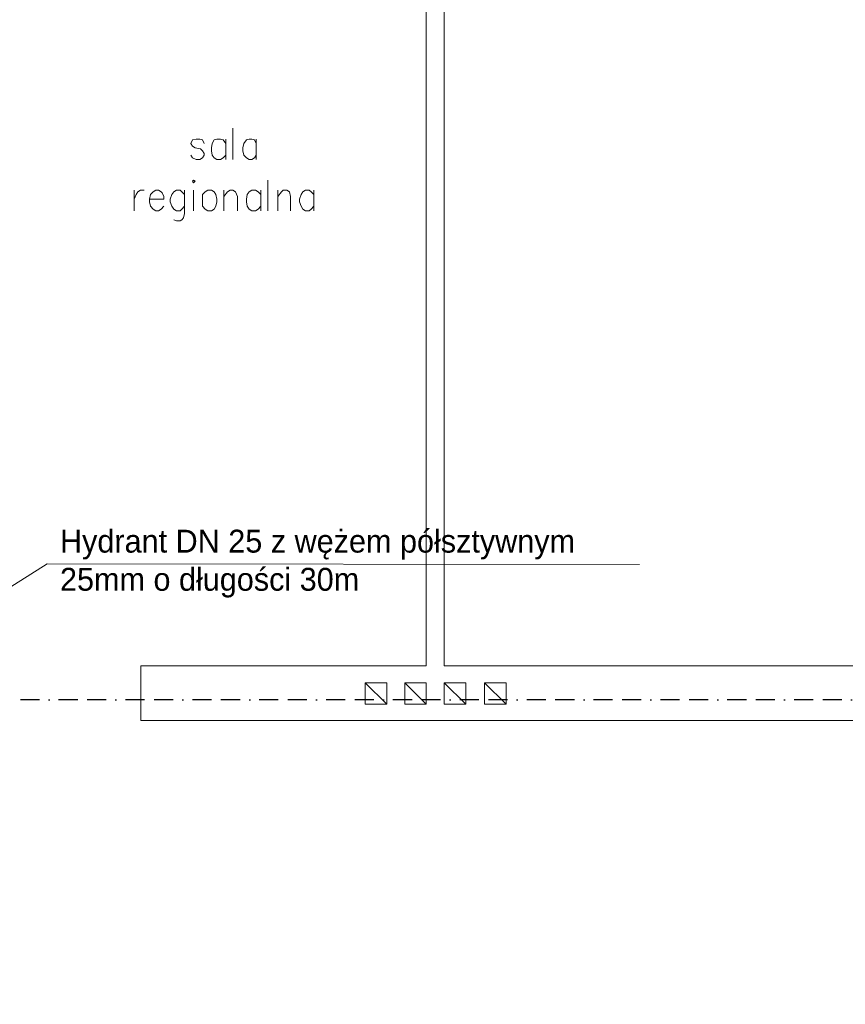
# Model space of a CAD drawing. Header units: centimetres. Extents: x -16053 to 7031, y -7778 to 254.
# Tile 122 of 256: x -11819 to -11277, y -977 to -331. Entities that reach past the tile are written whole.
import ezdxf

# ---------------------------------------------------------------- set-up
doc = ezdxf.new("R2010")
doc.units = ezdxf.units.CM
doc.header["$MEASUREMENT"] = 0
doc.linetypes.add('BORDER', pattern=[1.75, 0.5, -0.25, 0.5, -0.25, 0, -0.25])
doc.layers.add('ELEKTRYKA', color=1, linetype='CONTINUOUS')
doc.layers.add('konstrukcja', color=250, linetype='CONTINUOUS', lineweight=15)
doc.layers.add('T - opisy', color=250, linetype='CONTINUOUS', lineweight=13)
doc.styles.add('trafik_verdana', font='txt')

msp = doc.modelspace()

# ---------------------------------------------------------------- linework, layer by layer
at = {"layer": 'ELEKTRYKA', "linetype": 'BORDER', "ltscale": 25}
msp.add_lwpolyline([(-12609.485, -6225.329), (-12624.977, -6225.329), (-12624.977, -6132.845), (-12409.881, -6132.845), (-12409.881, -5233.161), (-10738.414, -5233.161), (-10738.414, -4712.838), (-10694.447, -4712.838), (-10704.657, -4706.783), (-10752.032, -4706.783), (-10752.032, -3061.598), (-10703.907, -2995.998), (-10753.459, -2896.809), (-10753.459, -777.342), (-12488.499, -777.342), (-12488.499, -593.274), (-12615.893, -593.274), (-12615.893, -571.816)], dxfattribs=at)
at = {"layer": 'konstrukcja', "linetype": 'Continuous'}
for points in [[(-11552.202, -98.122), (-11552.202, -754.871)], [(-11540.433, -98.122), (-11540.433, -754.871)], [(-11678.935, -423.091), (-11678.935, -402.494)], [(-11697.766, -412.499), (-11698.943, -410.145), (-11700.708, -409.556), (-11703.062, -409.556), (-11705.416, -410.145), (-11706.593, -412.499), (-11705.416, -414.264), (-11703.651, -415.441), (-11700.12, -416.03), (-11698.943, -417.206), (-11697.766, -418.972), (-11697.766, -420.149), (-11698.943, -421.914), (-11700.708, -423.091), (-11703.062, -423.091), (-11705.416, -421.914), (-11706.593, -420.149)], [(-11683.642, -412.499), (-11685.408, -410.145), (-11687.173, -409.556), (-11689.527, -409.556), (-11691.293, -410.145), (-11692.47, -412.499), (-11693.058, -415.441), (-11693.058, -417.206), (-11692.47, -420.149), (-11691.293, -421.914), (-11689.527, -423.091), (-11687.173, -423.091), (-11685.408, -421.914), (-11683.642, -420.149)], [(-11683.642, -409.556), (-11683.642, -423.091)], [(-11663.634, -412.499), (-11664.811, -410.145), (-11666.576, -409.556), (-11668.342, -409.556), (-11670.107, -410.145), (-11671.873, -412.499), (-11672.461, -415.441), (-11672.461, -417.206), (-11671.873, -420.149), (-11670.107, -421.914), (-11668.342, -423.091), (-11666.576, -423.091), (-11664.811, -421.914), (-11663.634, -420.149)], [(-11663.634, -409.556), (-11663.634, -423.091)], [(-11705.416, -437.215), (-11704.828, -438.392), (-11703.651, -437.215), (-11704.828, -436.626), (-11705.416, -437.215)], [(-11655.984, -456.635), (-11655.984, -436.626)], [(-11743.668, -456.635), (-11743.668, -443.1)], [(-11743.668, -448.985), (-11742.491, -446.042), (-11741.314, -444.277), (-11739.548, -443.1), (-11737.195, -443.1)], [(-11733.664, -448.985), (-11724.248, -448.985), (-11724.248, -447.219), (-11725.425, -444.865), (-11726.013, -444.277), (-11727.779, -443.1), (-11729.544, -443.1), (-11731.31, -444.277), (-11733.075, -446.042), (-11733.664, -448.985), (-11733.664, -450.75), (-11733.075, -453.693), (-11731.31, -455.458), (-11729.544, -456.635), (-11727.779, -456.635), (-11726.013, -455.458), (-11724.248, -453.693)], [(-11710.713, -446.042), (-11712.478, -444.277), (-11713.655, -443.1), (-11716.009, -443.1), (-11717.775, -444.277), (-11718.951, -446.042), (-11720.128, -448.985), (-11720.128, -450.75), (-11718.951, -453.693), (-11717.775, -455.458), (-11716.009, -456.635), (-11713.655, -456.635), (-11712.478, -455.458), (-11710.713, -453.693)], [(-11710.713, -443.1), (-11710.713, -458.4), (-11711.301, -461.343), (-11712.478, -462.52), (-11713.655, -463.108), (-11716.009, -463.108), (-11717.775, -462.52)], [(-11704.828, -443.1), (-11704.828, -456.635)], [(-11695.412, -443.1), (-11697.178, -444.277), (-11698.943, -446.042), (-11698.943, -448.985), (-11698.943, -450.75), (-11698.943, -453.693), (-11697.178, -455.458), (-11695.412, -456.635), (-11693.058, -456.635), (-11691.293, -455.458), (-11690.116, -453.693), (-11689.527, -450.75), (-11689.527, -448.985), (-11690.116, -446.042), (-11691.293, -444.277), (-11693.058, -443.1), (-11695.412, -443.1)], [(-11684.819, -456.635), (-11684.819, -443.1)], [(-11684.819, -447.219), (-11682.465, -444.277), (-11680.7, -443.1), (-11678.935, -443.1), (-11677.169, -444.277), (-11675.992, -447.219), (-11675.992, -456.635)], [(-11660.691, -446.042), (-11662.457, -444.277), (-11664.222, -443.1), (-11666.576, -443.1), (-11668.342, -444.277), (-11669.519, -446.042), (-11670.107, -448.985), (-11670.107, -450.75), (-11669.519, -453.693), (-11668.342, -455.458), (-11666.576, -456.635), (-11664.222, -456.635), (-11662.457, -455.458), (-11660.691, -453.693)], [(-11660.691, -443.1), (-11660.691, -456.635)], [(-11649.51, -456.635), (-11649.51, -443.1)], [(-11649.51, -447.219), (-11647.156, -444.277), (-11645.979, -443.1), (-11643.625, -443.1), (-11641.86, -444.277), (-11641.271, -447.219), (-11641.271, -456.635)], [(-11625.971, -446.042), (-11627.736, -444.277), (-11628.913, -443.1), (-11631.267, -443.1), (-11633.033, -444.277), (-11634.21, -446.042), (-11635.387, -448.985), (-11635.387, -450.75), (-11634.21, -453.693), (-11633.033, -455.458), (-11631.267, -456.635), (-11628.913, -456.635), (-11627.736, -455.458), (-11625.971, -453.693)], [(-11625.971, -443.1), (-11625.971, -456.635)], [(-11739.34, -790.769), (-11739.34, -754.871)], [(-11739.34, -754.871), (-11552.202, -754.871)], [(-11540.433, -754.871), (-11099.657, -754.871)], [(-11578.096, -780.176), (-11592.219, -766.052), (-11592.219, -780.176), (-11578.096, -780.176), (-11578.096, -766.052), (-11592.219, -766.052)], [(-11552.202, -780.176), (-11566.326, -766.052), (-11566.326, -780.176), (-11552.202, -780.176), (-11552.202, -766.052), (-11566.326, -766.052)], [(-11526.309, -780.176), (-11540.433, -766.052), (-11540.433, -780.176), (-11526.309, -780.176), (-11526.309, -766.052), (-11540.433, -766.052)], [(-11499.827, -780.176), (-11513.951, -766.052), (-11513.951, -780.176), (-11499.827, -780.176), (-11499.827, -766.052), (-11513.951, -766.052)], [(-11739.34, -790.769), (-11099.657, -790.769)]]:
    msp.add_lwpolyline(points, dxfattribs=at)
at = {"layer": 'T - opisy', "ltscale": 10}
for q in [(-11975.374, -798.839), (-11412.273, -688.409)]:
    msp.add_line((-11800.756, -688.046), q, dxfattribs=at)

# ---------------------------------------------------------------- texts
at = {"layer": 'T - opisy', "linetype": 'Continuous', "ltscale": 30, "insert": (-11792.356, -665.716), "char_height": 15, "width": 382.98119, "attachment_point": 1, "style": 'trafik_verdana'}
msp.add_mtext('Hydrant DN 25 z wężem półsztywnym 25mm o długości 30m', dxfattribs=at)

doc.saveas('drawing.dxf')
